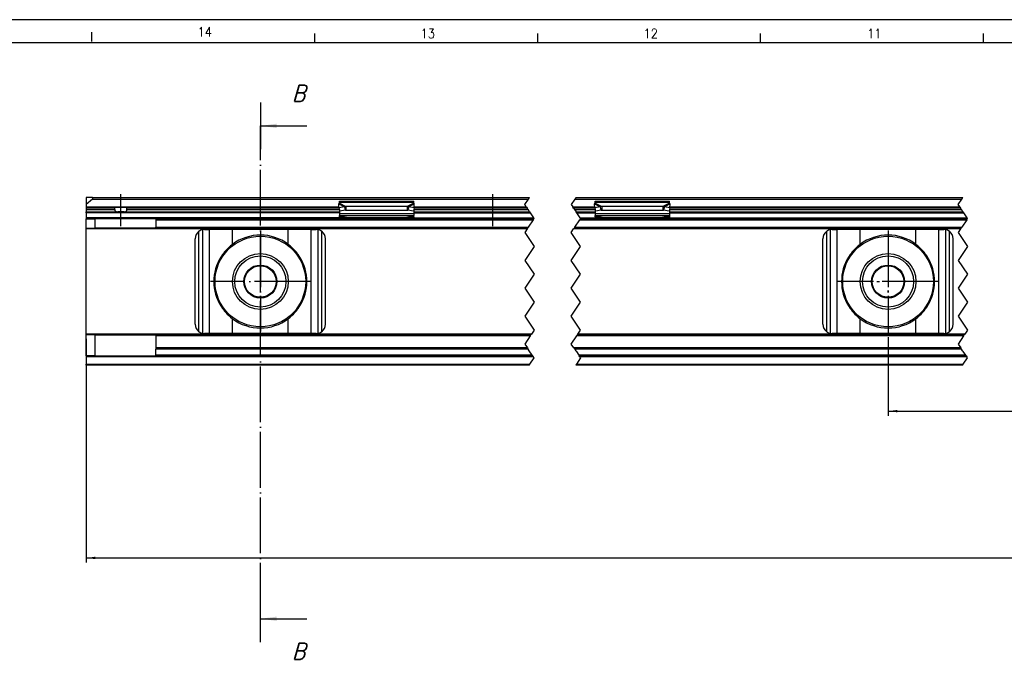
# Model space of a CAD drawing. Header units: millimetres. Extents: x -746 to 1106, y -92 to 517.
# Tile 9 of 55: x -597 to -385, y 365 to 502. Entities that reach past the tile are written whole.
import ezdxf

# ---------------------------------------------------------------- set-up
doc = ezdxf.new("R2010")
doc.units = ezdxf.units.MM
doc.linetypes.add('DOT_CENTER', pattern=[14, 12, -1, 0, -1])
doc.layers.add('1', color=7, linetype='Continuous')
doc.styles.add('CONVERTER_11', font='txt.shx', dxfattribs={"width": 0.9, "oblique": 15})
doc.styles.add('CONVERTER_12', font='txt.shx', dxfattribs={"width": 0.9})
doc.dimstyles.new('ME10_DIM_31', dxfattribs={"dimtxt": 2, "dimasz": 2, "dimexe": 1, "dimexo": 1, "dimgap": 1, "dimtad": 1, "dimdsep": 46, "dimtxsty": 'CONVERTER_12', "dimsah": 1, "dimcen": 0.09, "dimclrd": 2, "dimclre": 2, "dimclrt": 2, "dimadec": 0, "dimazin": 0, "dimtol": 1, "dimtp": 0.4, "dimtm": 0.4, "dimtfac": 0.75, "dimtdec": 0, "dimtix": 1, "dimtmove": 0, "dimatfit": 3, "dimfxl": 1, "dimtolj": 1, "dimtzin": 0, "dimarcsym": 0})
doc.dimstyles.new('ME10_DIM_32', dxfattribs={"dimtxt": 2, "dimasz": 2, "dimexe": 1, "dimexo": 1, "dimgap": 1, "dimtad": 1, "dimdsep": 46, "dimtxsty": 'CONVERTER_12', "dimsah": 1, "dimcen": 0.09, "dimclrd": 2, "dimclre": 2, "dimclrt": 2, "dimadec": 0, "dimazin": 0, "dimtol": 1, "dimtp": 0.25, "dimtm": 0.25, "dimtfac": 0.75, "dimtdec": 0, "dimtix": 1, "dimtmove": 0, "dimatfit": 3, "dimfxl": 1, "dimtolj": 1, "dimtzin": 0, "dimarcsym": 0})
doc.dimstyles.get("Standard").update_dxf_attribs({"dimtxt": 0.18, "dimasz": 0.18, "dimexe": 0.18, "dimexo": 0.0625, "dimgap": 0.09, "dimtad": 0, "dimtih": 1, "dimtoh": 1, "dimdec": 4, "dimzin": 0, "dimdsep": 46, "dimtxsty": 'Standard', "dimcen": 0.09, "dimadec": 0, "dimazin": 0, "dimtfac": 1, "dimtdec": 4, "dimtofl": 0, "dimtmove": 0, "dimatfit": 3, "dimfxl": 1, "dimtolj": 1, "dimtzin": 0, "dimarcsym": 0})

# ---------------------------------------------------------------- blocks, each defined once
blk = doc.blocks.new('SOPORTE_SV2-T__47', base_point=(-582.95, 427.45))
at = {"color": 7, "linetype": 'Continuous'}
for p, q in [((-582.95, 463.55), (-582.95, 462)), ((-581.65, 463.55), (-582.95, 463.55)), ((-581.52, 463.2), (-582.95, 462)), ((-582.95, 462), (-582.95, 461.5)), ((-581.65, 463.55), (-487.55, 463.55)), ((-528.54, 461.33), (-528.56, 462.13)), ((-528.45, 462.51), (-528.45, 462.72)), ((-528.45, 462.72), (-512.45, 462.72)), ((-528.45, 462.33), (-528.45, 462.51)), ((-512.45, 462.51), (-512.45, 462.72)), ((-512.45, 462.33), (-512.45, 462.51)), ((-512.36, 461.33), (-512.34, 462.13)), ((-477.55, 463.55), (-394.34, 463.55)), ((-473.54, 461.33), (-473.56, 462.13)), ((-473.45, 462.51), (-473.45, 462.72)), ((-473.45, 462.72), (-457.45, 462.72)), ((-473.45, 462.33), (-473.45, 462.51)), ((-457.45, 462.51), (-457.45, 462.72)), ((-457.45, 462.33), (-457.45, 462.51)), ((-457.36, 461.33), (-457.34, 462.13)), ((-582.95, 461.5), (-582.95, 461.45)), ((-582.95, 461.45), (-576.89, 461.45)), ((-582.95, 461.45), (-582.95, 461.25)), ((-582.95, 461.25), (-582.95, 460.95)), ((-582.95, 460.95), (-582.95, 460.45)), ((-582.95, 460.25), (-582.95, 460.45)), ((-582.95, 460.45), (-576.14, 460.45)), ((-582.95, 460.25), (-582.95, 459.15)), ((-576.89, 461.45), (-574.01, 461.45)), ((-576.76, 460.95), (-576.76, 461.25)), ((-574.76, 460.45), (-576.14, 460.45)), ((-574.76, 460.45), (-528.45, 460.45)), ((-574.14, 460.95), (-574.14, 461.25)), ((-574.01, 461.45), (-528.54, 461.45)), ((-527.37, 461.51), (-528.54, 461.33)), ((-528.54, 461.33), (-528.36, 460.6)), ((-528.45, 460.98), (-528.45, 460.11)), ((-528.45, 460.11), (-528.45, 459.62)), ((-528.45, 459.62), (-512.45, 459.62)), ((-528.45, 459.34), (-528.45, 459.62)), ((-527.18, 460.78), (-528.36, 460.6)), ((-527.37, 461.51), (-527.26, 461.07)), ((-527.26, 461.07), (-527.18, 460.78)), ((-527.04, 461.6), (-527.04, 461.09)), ((-513.86, 461.6), (-527.04, 461.6)), ((-527.04, 461.09), (-527.04, 460.75)), ((-513.86, 460.75), (-527.04, 460.75)), ((-513.86, 461.6), (-513.86, 461.09)), ((-513.86, 461.09), (-513.86, 460.75)), ((-513.64, 461.07), (-513.72, 460.78)), ((-512.54, 460.6), (-513.72, 460.78)), ((-513.53, 461.51), (-513.64, 461.07)), ((-512.36, 461.33), (-513.53, 461.51)), ((-512.36, 461.33), (-512.54, 460.6)), ((-512.45, 460.98), (-512.45, 460.11)), ((-512.45, 460.45), (-487.55, 460.45)), ((-512.45, 460.11), (-512.45, 459.62)), ((-512.45, 459.34), (-512.45, 459.62)), ((-512.36, 461.45), (-488.22, 461.45)), ((-478.22, 461.45), (-473.54, 461.45)), ((-477.55, 460.45), (-473.45, 460.45)), ((-472.37, 461.51), (-473.54, 461.33)), ((-473.54, 461.33), (-473.36, 460.6)), ((-473.45, 460.98), (-473.45, 460.11)), ((-473.45, 460.11), (-473.45, 459.62)), ((-473.45, 459.34), (-473.45, 459.62)), ((-473.45, 459.62), (-457.45, 459.62)), ((-472.18, 460.78), (-473.36, 460.6)), ((-472.37, 461.51), (-472.26, 461.07)), ((-472.26, 461.07), (-472.18, 460.78)), ((-458.86, 461.6), (-472.04, 461.6)), ((-472.04, 461.6), (-472.04, 461.09)), ((-472.04, 461.09), (-472.04, 460.75)), ((-458.86, 460.75), (-472.04, 460.75)), ((-458.86, 461.6), (-458.86, 461.09)), ((-458.86, 461.09), (-458.86, 460.75)), ((-458.64, 461.07), (-458.72, 460.78)), ((-457.54, 460.6), (-458.72, 460.78)), ((-458.53, 461.51), (-458.64, 461.07)), ((-457.36, 461.33), (-458.53, 461.51)), ((-457.36, 461.33), (-457.54, 460.6)), ((-457.45, 460.98), (-457.45, 460.11)), ((-457.45, 460.45), (-394.34, 460.45)), ((-457.45, 460.11), (-457.45, 459.62)), ((-457.45, 459.62), (-457.45, 459.34)), ((-457.36, 461.45), (-395.01, 461.45)), ((-582.95, 459.15), (-582.95, 458.95)), ((-582.95, 458.95), (-580.95, 458.95)), ((-582.95, 456.95), (-582.95, 458.95)), ((-567.95, 458.95), (-580.95, 458.95)), ((-580.95, 456.95), (-580.95, 458.95)), ((-567.95, 458.95), (-567.95, 458.75)), ((-525.69, 458.95), (-567.95, 458.95)), ((-567.95, 458.75), (-567.95, 457.15)), ((-528.45, 459.34), (-528.45, 459.16)), ((-523.45, 458.96), (-526.96, 459.23)), ((-526.96, 459.12), (-526.96, 459.23)), ((-526.96, 459.05), (-525.69, 458.95)), ((-515.21, 458.95), (-525.69, 458.95)), ((-513.94, 459.23), (-517.45, 458.96)), ((-515.21, 458.95), (-513.94, 459.05)), ((-515.21, 458.95), (-512.45, 458.95)), ((-513.94, 459.23), (-513.94, 459.12)), ((-512.45, 459.34), (-512.45, 459.16)), ((-512.45, 459.16), (-512.45, 458.95)), ((-512.45, 458.95), (-486.62, 458.95)), ((-476.62, 458.95), (-473.45, 458.95)), ((-473.45, 459.34), (-473.45, 459.16)), ((-473.45, 459.16), (-473.45, 458.95)), ((-470.69, 458.95), (-473.45, 458.95)), ((-471.96, 459.12), (-471.96, 459.23)), ((-468.45, 458.96), (-471.96, 459.23)), ((-471.96, 459.05), (-470.69, 458.95)), ((-466.6, 458.95), (-470.69, 458.95)), ((-466.6, 458.95), (-466.6, 458.95)), ((-460.21, 458.95), (-466.6, 458.95)), ((-458.94, 459.23), (-462.45, 458.96)), ((-460.21, 458.95), (-458.94, 459.05)), ((-393.41, 458.95), (-460.21, 458.95)), ((-458.94, 459.23), (-458.94, 459.12)), ((-457.45, 459.34), (-457.45, 459.16)), ((-582.95, 456.95), (-580.95, 456.95)), ((-582.95, 456.75), (-582.95, 456.95)), ((-582.95, 434.15), (-582.95, 456.75)), ((-567.95, 456.95), (-580.95, 456.95)), ((-567.95, 456.95), (-567.95, 457.15)), ((-567.95, 456.95), (-487.95, 456.95)), ((-557.45, 456.65), (-556.38, 456.65)), ((-551.46, 456.65), (-556.38, 456.65)), ((-539.44, 456.65), (-551.46, 456.65)), ((-534.52, 456.65), (-539.44, 456.65)), ((-534.52, 456.65), (-533.45, 456.65)), ((-477.95, 456.95), (-394.74, 456.95)), ((-422.45, 456.65), (-421.38, 456.65)), ((-416.46, 456.65), (-421.38, 456.65)), ((-404.44, 456.65), (-416.46, 456.65)), ((-399.52, 456.65), (-404.44, 456.65)), ((-399.52, 456.65), (-398.45, 456.65)), ((-559.45, 436.25), (-559.45, 454.65)), ((-531.45, 436.25), (-531.45, 454.65)), ((-424.45, 436.25), (-424.45, 454.65)), ((-396.45, 436.25), (-396.45, 454.65)), ((-582.95, 433.95), (-582.95, 434.15)), ((-556.38, 434.25), (-557.45, 434.25)), ((-551.46, 434.25), (-556.38, 434.25)), ((-539.44, 434.25), (-551.46, 434.25)), ((-534.52, 434.25), (-539.44, 434.25)), ((-533.45, 434.25), (-534.52, 434.25)), ((-421.38, 434.25), (-422.45, 434.25)), ((-416.46, 434.25), (-421.38, 434.25)), ((-404.44, 434.25), (-416.46, 434.25)), ((-399.52, 434.25), (-404.44, 434.25)), ((-398.45, 434.25), (-399.52, 434.25)), ((-582.95, 429.45), (-582.95, 433.95)), ((-580.95, 433.95), (-582.95, 433.95)), ((-580.95, 429.45), (-580.95, 433.95)), ((-580.95, 433.95), (-567.95, 433.95)), ((-487.28, 433.95), (-567.95, 433.95)), ((-567.95, 433.95), (-567.95, 433.75)), ((-567.95, 433.75), (-567.95, 431.17)), ((-394.08, 433.95), (-477.28, 433.95)), ((-567.95, 431.17), (-567.95, 430.89)), ((-488.03, 431.17), (-567.95, 431.17)), ((-567.95, 429.57), (-567.95, 430.89)), ((-394.82, 431.17), (-478.03, 431.17)), ((-582.95, 429.45), (-582.95, 429.25)), ((-580.95, 429.45), (-582.95, 429.45)), ((-582.95, 429.25), (-582.95, 427.65)), ((-580.95, 429.45), (-567.95, 429.45)), ((-567.95, 429.45), (-567.95, 429.57)), ((-486.88, 429.45), (-567.95, 429.45)), ((-393.68, 429.45), (-476.88, 429.45)), ((-582.95, 427.45), (-582.95, 427.65)), ((-487.62, 427.45), (-582.95, 427.45)), ((-394.41, 427.45), (-477.62, 427.45))]:
    blk.add_line(p, q, dxfattribs=at)
at = {"color": 3, "linetype": 'Continuous'}
for p, q in [((-581.52, 463.2), (-487.79, 463.2)), ((-528.56, 462.13), (-527.37, 461.51)), ((-528.45, 462.51), (-512.45, 462.51)), ((-528.45, 462.33), (-527.04, 461.6)), ((-512.45, 462.33), (-513.86, 461.6)), ((-512.34, 462.13), (-513.53, 461.51)), ((-477.79, 463.2), (-394.58, 463.2)), ((-473.56, 462.13), (-472.37, 461.51)), ((-473.45, 462.51), (-457.45, 462.51)), ((-473.45, 462.33), (-472.04, 461.6)), ((-457.45, 462.33), (-458.86, 461.6)), ((-457.34, 462.13), (-458.53, 461.51)), ((-582.95, 461.5), (-528.54, 461.5)), ((-576.76, 461.25), (-582.95, 461.25)), ((-582.95, 460.95), (-576.76, 460.95)), ((-528.45, 460.25), (-582.95, 460.25)), ((-528.52, 461.25), (-574.14, 461.25)), ((-574.14, 460.95), (-528.45, 460.95)), ((-528.45, 460.11), (-512.45, 460.11)), ((-512.45, 460.95), (-487.88, 460.95)), ((-512.45, 460.25), (-487.42, 460.25)), ((-488.08, 461.25), (-512.38, 461.25)), ((-512.36, 461.5), (-488.25, 461.5)), ((-478.25, 461.5), (-473.54, 461.5)), ((-473.52, 461.25), (-478.08, 461.25)), ((-477.88, 460.95), (-473.45, 460.95)), ((-477.42, 460.25), (-473.45, 460.25)), ((-473.45, 460.11), (-457.45, 460.11)), ((-457.45, 460.95), (-394.68, 460.95)), ((-457.45, 460.25), (-394.21, 460.25)), ((-394.88, 461.25), (-457.38, 461.25)), ((-457.36, 461.5), (-395.04, 461.5)), ((-528.36, 459.15), (-582.95, 459.15)), ((-567.95, 458.75), (-486.75, 458.75)), ((-526.96, 459.23), (-513.94, 459.23)), ((-526.96, 459.05), (-526.96, 459.12)), ((-513.94, 459.12), (-513.94, 459.05)), ((-512.45, 459.15), (-486.68, 459.15)), ((-476.75, 458.75), (-393.54, 458.75)), ((-476.68, 459.15), (-473.45, 459.15)), ((-471.96, 459.23), (-458.94, 459.23)), ((-471.96, 459.05), (-471.96, 459.12)), ((-458.94, 459.12), (-458.94, 459.05)), ((-457.54, 459.15), (-393.48, 459.15)), ((-488.08, 456.75), (-582.95, 456.75)), ((-567.95, 457.15), (-487.82, 457.15)), ((-558.65, 434.65), (-558.65, 456.25)), ((-557.85, 434.29), (-557.85, 456.61)), ((-556.38, 434.25), (-556.38, 456.65)), ((-551.46, 453.44), (-551.46, 456.65)), ((-539.44, 453.44), (-539.44, 456.65)), ((-534.52, 434.25), (-534.52, 456.65)), ((-533.05, 434.29), (-533.05, 456.61)), ((-532.25, 434.65), (-532.25, 456.25)), ((-394.88, 456.75), (-478.08, 456.75)), ((-477.82, 457.15), (-394.61, 457.15)), ((-423.65, 434.65), (-423.65, 456.25)), ((-422.85, 434.29), (-422.85, 456.61)), ((-421.38, 434.25), (-421.38, 456.65)), ((-416.46, 453.44), (-416.46, 456.65)), ((-404.44, 453.44), (-404.44, 456.65)), ((-399.52, 434.25), (-399.52, 456.65)), ((-398.05, 434.29), (-398.05, 456.61)), ((-397.25, 434.65), (-397.25, 456.25)), ((-551.46, 434.25), (-551.46, 437.46)), ((-539.44, 434.25), (-539.44, 437.46)), ((-416.46, 434.25), (-416.46, 437.46)), ((-404.44, 434.25), (-404.44, 437.46)), ((-487.15, 434.15), (-582.95, 434.15)), ((-393.94, 434.15), (-477.15, 434.15)), ((-487.42, 433.75), (-567.95, 433.75)), ((-394.21, 433.75), (-477.42, 433.75)), ((-487.84, 430.89), (-567.95, 430.89)), ((-394.63, 430.89), (-477.84, 430.89)), ((-486.75, 429.25), (-582.95, 429.25)), ((-486.96, 429.57), (-567.95, 429.57)), ((-393.75, 429.57), (-476.96, 429.57)), ((-393.54, 429.25), (-476.75, 429.25)), ((-582.95, 427.65), (-487.48, 427.65)), ((-477.48, 427.65), (-394.28, 427.65))]:
    blk.add_line(p, q, dxfattribs=at)
at = {"color": 2, "linetype": 'DOT_CENTER'}
for p, q in [((-488.58, 462), (-487.79, 463.2)), ((-488.25, 461.5), (-488.58, 462)), ((-487.79, 463.2), (-487.55, 463.55)), ((-477.79, 463.2), (-478.58, 462)), ((-478.58, 462), (-478.25, 461.5)), ((-477.55, 463.55), (-477.79, 463.2)), ((-395.38, 462), (-394.58, 463.2)), ((-395.04, 461.5), (-395.38, 462)), ((-394.58, 463.2), (-394.34, 463.55)), ((-488.22, 461.45), (-488.25, 461.5)), ((-488.22, 461.45), (-488.08, 461.25)), ((-487.88, 460.95), (-488.08, 461.25)), ((-487.55, 460.45), (-487.88, 460.95)), ((-487.55, 460.45), (-487.42, 460.25)), ((-487.42, 460.25), (-486.68, 459.15)), ((-478.25, 461.5), (-478.22, 461.45)), ((-478.08, 461.25), (-478.22, 461.45)), ((-478.08, 461.25), (-477.88, 460.95)), ((-477.88, 460.95), (-477.55, 460.45)), ((-477.42, 460.25), (-477.55, 460.45)), ((-476.68, 459.15), (-477.42, 460.25)), ((-395.01, 461.45), (-395.04, 461.5)), ((-395.01, 461.45), (-394.88, 461.25)), ((-394.68, 460.95), (-394.88, 461.25)), ((-394.34, 460.45), (-394.68, 460.95)), ((-394.34, 460.45), (-394.21, 460.25)), ((-394.21, 460.25), (-393.48, 459.15)), ((-486.75, 458.75), (-487.82, 457.15)), ((-486.75, 458.75), (-486.62, 458.95)), ((-486.68, 459.15), (-486.58, 459)), ((-486.58, 459), (-486.62, 458.95)), ((-477.82, 457.15), (-476.75, 458.75)), ((-476.62, 458.95), (-476.75, 458.75)), ((-476.58, 459), (-476.68, 459.15)), ((-476.62, 458.95), (-476.58, 459)), ((-393.54, 458.75), (-394.61, 457.15)), ((-393.54, 458.75), (-393.41, 458.95)), ((-393.48, 459.15), (-393.38, 459)), ((-393.38, 459), (-393.41, 458.95)), ((-488.08, 456.75), (-488.58, 456)), ((-488.58, 456), (-486.58, 453)), ((-487.95, 456.95), (-488.08, 456.75)), ((-487.95, 456.95), (-487.82, 457.15)), ((-478.58, 456), (-478.08, 456.75)), ((-476.58, 453), (-478.58, 456)), ((-478.08, 456.75), (-477.95, 456.95)), ((-477.82, 457.15), (-477.95, 456.95)), ((-394.88, 456.75), (-395.38, 456)), ((-395.38, 456), (-393.38, 453)), ((-394.74, 456.95), (-394.88, 456.75)), ((-394.74, 456.95), (-394.61, 457.15)), ((-486.58, 453), (-488.58, 450)), ((-478.58, 450), (-476.58, 453)), ((-393.38, 453), (-395.38, 450)), ((-488.58, 450), (-486.58, 447)), ((-476.58, 447), (-478.58, 450)), ((-395.38, 450), (-393.38, 447)), ((-486.58, 447), (-488.58, 444)), ((-478.58, 444), (-476.58, 447)), ((-393.38, 447), (-395.38, 444)), ((-488.58, 444), (-486.58, 441)), ((-476.58, 441), (-478.58, 444)), ((-395.38, 444), (-393.38, 441)), ((-486.58, 441), (-488.58, 438)), ((-478.58, 438), (-476.58, 441)), ((-393.38, 441), (-395.38, 438)), ((-488.58, 438), (-486.58, 435)), ((-476.58, 435), (-478.58, 438)), ((-395.38, 438), (-393.38, 435)), ((-487.15, 434.15), (-487.28, 433.95)), ((-486.58, 435), (-487.15, 434.15)), ((-477.28, 433.95), (-477.15, 434.15)), ((-477.15, 434.15), (-476.58, 435)), ((-393.94, 434.15), (-394.08, 433.95)), ((-393.38, 435), (-393.94, 434.15)), ((-487.42, 433.75), (-488.58, 432)), ((-487.42, 433.75), (-487.28, 433.95)), ((-478.58, 432), (-477.42, 433.75)), ((-477.28, 433.95), (-477.42, 433.75)), ((-394.21, 433.75), (-395.38, 432)), ((-394.21, 433.75), (-394.08, 433.95)), ((-488.58, 432), (-488.03, 431.17)), ((-488.03, 431.17), (-487.84, 430.89)), ((-487.63, 430.56), (-487.84, 430.89)), ((-486.96, 429.57), (-487.63, 430.56)), ((-478.03, 431.17), (-478.58, 432)), ((-478.03, 431.17), (-477.84, 430.89)), ((-477.84, 430.89), (-477.63, 430.56)), ((-477.49, 430.36), (-477.63, 430.56)), ((-477.49, 430.36), (-476.96, 429.57)), ((-395.38, 432), (-394.82, 431.17)), ((-394.63, 430.89), (-394.82, 431.17)), ((-394.42, 430.56), (-394.63, 430.89)), ((-394.42, 430.56), (-394.28, 430.36)), ((-393.75, 429.57), (-394.28, 430.36)), ((-487.48, 427.65), (-486.58, 429)), ((-486.88, 429.45), (-486.96, 429.57)), ((-486.88, 429.45), (-486.75, 429.25)), ((-486.58, 429), (-486.75, 429.25)), ((-476.58, 429), (-477.48, 427.65)), ((-476.96, 429.57), (-476.88, 429.45)), ((-476.75, 429.25), (-476.88, 429.45)), ((-476.75, 429.25), (-476.58, 429)), ((-394.28, 427.65), (-393.38, 429)), ((-393.68, 429.45), (-393.75, 429.57)), ((-393.68, 429.45), (-393.54, 429.25)), ((-393.38, 429), (-393.54, 429.25)), ((-487.62, 427.45), (-487.48, 427.65)), ((-477.48, 427.65), (-477.62, 427.45)), ((-394.41, 427.45), (-394.28, 427.65))]:
    blk.add_line(p, q, dxfattribs=at)
at = {"color": 7, "linetype": 'Continuous'}
for centre, radius in [((-545.45, 445.45), 9.75), ((-410.45, 445.45), 9.75), ((-545.45, 445.45), 6), ((-410.45, 445.45), 6), ((-545.45, 445.45), 5.5), ((-545.45, 445.45), 3.55), ((-410.45, 445.45), 5.5), ((-410.45, 445.45), 3.55), ((-545.45, 445.45), 3.4), ((-410.45, 445.45), 3.4)]:
    blk.add_circle(centre, radius, dxfattribs=at)
for centre, radius, start, end in [((-581.65, 463.35), 0.2, 310, 90), ((-557.45, 454.65), 2, 126.8699, 180), ((-557.45, 454.65), 2, 101.598, 126.8699), ((-557.45, 454.65), 2, 90, 101.598), ((-545.45, 445.45), 10, 53.076, 126.924), ((-533.45, 454.65), 2, 78.402, 90), ((-533.45, 454.65), 2, 53.1301, 78.402), ((-533.45, 454.65), 2, 0, 53.1301), ((-422.45, 454.65), 2, 126.8699, 180), ((-422.45, 454.65), 2, 101.598, 126.8699), ((-422.45, 454.65), 2, 90, 101.598), ((-410.45, 445.45), 10, 53.076, 126.924), ((-398.45, 454.65), 2, 78.402, 90), ((-398.45, 454.65), 2, 53.1301, 78.402), ((-398.45, 454.65), 2, 0, 53.1301), ((-545.45, 445.45), 10, 126.924, 138.5708), ((-545.45, 445.45), 10, 41.4292, 53.076), ((-410.45, 445.45), 10, 126.924, 138.5708), ((-410.45, 445.45), 10, 41.4292, 53.076), ((-545.45, 445.45), 10, 148.2362, 211.7638), ((-545.45, 445.45), 10, 328.2363, 31.7637), ((-410.45, 445.45), 10, 148.2362, 211.7638), ((-410.45, 445.45), 10, 328.2363, 31.7637), ((-545.45, 445.45), 10, 221.4292, 233.076), ((-545.45, 445.45), 10, 306.924, 318.5708), ((-410.45, 445.45), 10, 221.4292, 233.076), ((-410.45, 445.45), 10, 306.924, 318.5708), ((-557.45, 436.25), 2, 180, 233.1301), ((-545.45, 445.45), 10, 233.076, 306.924), ((-533.45, 436.25), 2, 306.8699, 0), ((-422.45, 436.25), 2, 180, 233.1301), ((-410.45, 445.45), 10, 233.076, 306.924), ((-398.45, 436.25), 2, 306.8699, 0), ((-557.45, 436.25), 2, 233.1301, 258.402), ((-557.45, 436.25), 2, 258.402, 270), ((-533.45, 436.25), 2, 270, 281.598), ((-533.45, 436.25), 2, 281.598, 306.8699), ((-422.45, 436.25), 2, 233.1301, 258.402), ((-422.45, 436.25), 2, 258.402, 270), ((-398.45, 436.25), 2, 270, 281.598), ((-398.45, 436.25), 2, 281.598, 306.8699)]:
    blk.add_arc(centre, radius, start, end, dxfattribs=at)
for points, knots in [([(-528.56, 462.13), (-528.55, 462.15), (-528.53, 462.19), (-528.51, 462.24), (-528.48, 462.29), (-528.46, 462.32), (-528.45, 462.33)], [0, 0, 0, 0, 0.0669463, 0.1234866, 0.1753749, 0.2333288, 0.2333288, 0.2333288, 0.2333288]), ([(-512.34, 462.13), (-512.35, 462.15), (-512.37, 462.18), (-512.39, 462.24), (-512.42, 462.29), (-512.44, 462.32), (-512.45, 462.33)], [0, 0, 0, 0, 0.0630544, 0.1234867, 0.1799191, 0.2333291, 0.2333291, 0.2333291, 0.2333291]), ([(-473.56, 462.13), (-473.55, 462.15), (-473.53, 462.19), (-473.51, 462.24), (-473.48, 462.29), (-473.46, 462.32), (-473.45, 462.33)], [0, 0, 0, 0, 0.0669463, 0.1234866, 0.179919, 0.233329, 0.233329, 0.233329, 0.233329]), ([(-457.34, 462.13), (-457.35, 462.15), (-457.37, 462.19), (-457.4, 462.24), (-457.42, 462.29), (-457.44, 462.32), (-457.45, 462.33)], [0, 0, 0, 0, 0.0669463, 0.1234866, 0.1837172, 0.233329, 0.233329, 0.233329, 0.233329]), ([(-576.76, 461.25), (-576.76, 461.25), (-576.76, 461.25), (-576.76, 461.27), (-576.76, 461.29), (-576.77, 461.31), (-576.78, 461.34), (-576.79, 461.37), (-576.8, 461.39), (-576.82, 461.41), (-576.83, 461.42), (-576.84, 461.43), (-576.85, 461.44), (-576.87, 461.45), (-576.89, 461.45), (-576.89, 461.45)], [0, 0, 0, 0, 0.0032229, 0.0063371, 0.0372094, 0.0632558, 0.0837864, 0.121246, 0.1560323, 0.1717467, 0.186759, 0.2020732, 0.213884, 0.2374901, 0.259325, 0.259325, 0.259325, 0.259325]), ([(-576.76, 460.95), (-576.76, 460.94), (-576.76, 460.92), (-576.76, 460.88), (-576.75, 460.84), (-576.75, 460.8), (-576.73, 460.75), (-576.71, 460.69), (-576.68, 460.64), (-576.64, 460.6), (-576.61, 460.57), (-576.55, 460.53), (-576.47, 460.49), (-576.37, 460.46), (-576.25, 460.45), (-576.18, 460.45), (-576.14, 460.45)], [0, 0, 0, 0, 0.0323565, 0.0700839, 0.107462, 0.1388805, 0.2023947, 0.2686217, 0.3257349, 0.3745923, 0.4257458, 0.4743733, 0.5784304, 0.6876478, 0.7990087, 0.9187136, 0.9187136, 0.9187136, 0.9187136]), ([(-574.76, 460.45), (-574.72, 460.45), (-574.65, 460.45), (-574.53, 460.46), (-574.43, 460.49), (-574.35, 460.53), (-574.29, 460.57), (-574.26, 460.6), (-574.22, 460.64), (-574.19, 460.69), (-574.17, 460.75), (-574.15, 460.8), (-574.15, 460.85), (-574.14, 460.88), (-574.14, 460.91), (-574.14, 460.94), (-574.14, 460.95)], [0, 0, 0, 0, 0.1197049, 0.2310658, 0.3402832, 0.4443403, 0.4929678, 0.5441213, 0.5929786, 0.6500919, 0.7186551, 0.7798314, 0.8142845, 0.8486282, 0.8806614, 0.9187121, 0.9187121, 0.9187121, 0.9187121]), ([(-574.01, 461.45), (-574.01, 461.45), (-574.02, 461.45), (-574.03, 461.45), (-574.04, 461.44), (-574.05, 461.44), (-574.06, 461.43), (-574.07, 461.42), (-574.08, 461.41), (-574.09, 461.4), (-574.1, 461.38), (-574.11, 461.37), (-574.12, 461.35), (-574.12, 461.33), (-574.13, 461.31), (-574.13, 461.29), (-574.14, 461.28), (-574.14, 461.26), (-574.14, 461.25), (-574.14, 461.25), (-574.14, 461.25)], [0, 0, 0, 0, 0.0113724, 0.0215681, 0.034295, 0.0455523, 0.0601178, 0.0726769, 0.0876893, 0.1034036, 0.1202544, 0.1377942, 0.1584814, 0.1757048, 0.1962256, 0.2136882, 0.2349027, 0.2531701, 0.2563735, 0.2595072, 0.2595072, 0.2595072, 0.2595072]), ([(-527.04, 461.6), (-527.06, 461.6), (-527.12, 461.59), (-527.2, 461.56), (-527.29, 461.54), (-527.34, 461.52), (-527.37, 461.51)], [0, 0, 0, 0, 0.0849289, 0.1704941, 0.2598165, 0.3435203, 0.3435203, 0.3435203, 0.3435203]), ([(-527.04, 460.75), (-527.05, 460.75), (-527.07, 460.75), (-527.11, 460.76), (-527.15, 460.77), (-527.17, 460.78), (-527.18, 460.78)], [0, 0, 0, 0, 0.0383658, 0.0760959, 0.1140041, 0.1512902, 0.1512902, 0.1512902, 0.1512902]), ([(-513.53, 461.51), (-513.56, 461.52), (-513.61, 461.54), (-513.7, 461.56), (-513.78, 461.59), (-513.84, 461.6), (-513.86, 461.6)], [0, 0, 0, 0, 0.0868093, 0.1730263, 0.2625573, 0.3435203, 0.3435203, 0.3435203, 0.3435203]), ([(-513.72, 460.78), (-513.73, 460.78), (-513.75, 460.77), (-513.79, 460.76), (-513.83, 460.75), (-513.85, 460.75), (-513.86, 460.75)], [0, 0, 0, 0, 0.0372861, 0.0751943, 0.1129244, 0.1512902, 0.1512902, 0.1512902, 0.1512902]), ([(-472.04, 461.6), (-472.06, 461.6), (-472.12, 461.59), (-472.2, 461.56), (-472.28, 461.54), (-472.34, 461.52), (-472.37, 461.51)], [0, 0, 0, 0, 0.0849289, 0.1704941, 0.2526182, 0.3435203, 0.3435203, 0.3435203, 0.3435203]), ([(-472.04, 460.75), (-472.05, 460.75), (-472.07, 460.75), (-472.11, 460.76), (-472.15, 460.77), (-472.17, 460.78), (-472.18, 460.78)], [0, 0, 0, 0, 0.0383658, 0.0760959, 0.1140041, 0.1512902, 0.1512902, 0.1512902, 0.1512902]), ([(-458.53, 461.51), (-458.56, 461.52), (-458.61, 461.54), (-458.7, 461.56), (-458.78, 461.59), (-458.84, 461.6), (-458.86, 461.6)], [0, 0, 0, 0, 0.0868093, 0.1730263, 0.2625573, 0.3435203, 0.3435203, 0.3435203, 0.3435203]), ([(-458.72, 460.78), (-458.73, 460.78), (-458.75, 460.77), (-458.79, 460.76), (-458.83, 460.75), (-458.85, 460.75), (-458.86, 460.75)], [0, 0, 0, 0, 0.0372861, 0.0751943, 0.1129244, 0.1512902, 0.1512902, 0.1512902, 0.1512902]), ([(-526.96, 459.23), (-527.08, 459.24), (-527.33, 459.26), (-527.7, 459.29), (-528.08, 459.32), (-528.33, 459.33), (-528.45, 459.34)], [0, 0, 0, 0, 0.373696, 0.747543, 1.121146, 1.494893, 1.494893, 1.494893, 1.494893]), ([(-528.45, 459.16), (-528.33, 459.15), (-528.08, 459.13), (-527.7, 459.1), (-527.33, 459.08), (-527.08, 459.06), (-526.96, 459.05)], [0, 0, 0, 0, 0.373698, 0.747255, 1.121047, 1.494694, 1.494694, 1.494694, 1.494694]), ([(-512.45, 459.34), (-512.57, 459.33), (-512.82, 459.32), (-513.2, 459.29), (-513.57, 459.26), (-513.82, 459.24), (-513.94, 459.23)], [0, 0, 0, 0, 0.373743, 0.74735, 1.121191, 1.494893, 1.494893, 1.494893, 1.494893]), ([(-513.94, 459.05), (-513.82, 459.06), (-513.57, 459.08), (-513.2, 459.1), (-512.82, 459.13), (-512.57, 459.15), (-512.45, 459.16)], [0, 0, 0, 0, 0.373648, 0.747439, 1.120992, 1.494694, 1.494694, 1.494694, 1.494694]), ([(-471.96, 459.23), (-472.08, 459.24), (-472.33, 459.26), (-472.7, 459.29), (-473.08, 459.32), (-473.33, 459.33), (-473.45, 459.34)], [0, 0, 0, 0, 0.373701, 0.747543, 1.12115, 1.494893, 1.494893, 1.494893, 1.494893]), ([(-473.45, 459.16), (-473.33, 459.15), (-473.08, 459.13), (-472.7, 459.1), (-472.33, 459.08), (-472.08, 459.06), (-471.96, 459.05)], [0, 0, 0, 0, 0.373702, 0.747255, 1.121052, 1.494694, 1.494694, 1.494694, 1.494694]), ([(-457.45, 459.34), (-457.57, 459.33), (-457.82, 459.32), (-458.2, 459.29), (-458.57, 459.26), (-458.82, 459.24), (-458.94, 459.23)], [0, 0, 0, 0, 0.373747, 0.74735, 1.121197, 1.494893, 1.494893, 1.494893, 1.494893]), ([(-458.94, 459.05), (-458.82, 459.06), (-458.57, 459.08), (-458.2, 459.1), (-457.82, 459.13), (-457.57, 459.15), (-457.45, 459.16)], [0, 0, 0, 0, 0.373648, 0.747439, 1.120992, 1.494694, 1.494694, 1.494694, 1.494694]), ([(-552.95, 452.07), (-553.03, 451.96), (-553.21, 451.74), (-553.46, 451.4), (-553.71, 451.06), (-553.87, 450.83), (-553.95, 450.71)], [0, 0, 0, 0, 0.418104, 0.842646, 1.25962, 1.685167, 1.685167, 1.685167, 1.685167]), ([(-536.95, 450.71), (-537.03, 450.83), (-537.19, 451.06), (-537.44, 451.4), (-537.69, 451.74), (-537.87, 451.96), (-537.95, 452.07)], [0, 0, 0, 0, 0.425548, 0.842522, 1.267064, 1.685169, 1.685169, 1.685169, 1.685169]), ([(-417.95, 452.07), (-418.03, 451.96), (-418.21, 451.74), (-418.46, 451.4), (-418.71, 451.06), (-418.87, 450.83), (-418.95, 450.71)], [0, 0, 0, 0, 0.418104, 0.842646, 1.25962, 1.685167, 1.685167, 1.685167, 1.685167]), ([(-401.95, 450.71), (-402.03, 450.83), (-402.19, 451.06), (-402.44, 451.4), (-402.69, 451.74), (-402.87, 451.96), (-402.95, 452.07)], [0, 0, 0, 0, 0.425548, 0.842522, 1.267064, 1.685169, 1.685169, 1.685169, 1.685169]), ([(-553.95, 440.19), (-553.87, 440.07), (-553.71, 439.84), (-553.46, 439.5), (-553.21, 439.16), (-553.03, 438.94), (-552.95, 438.83)], [0, 0, 0, 0, 0.425548, 0.842521, 1.267063, 1.685167, 1.685167, 1.685167, 1.685167]), ([(-537.95, 438.83), (-537.87, 438.94), (-537.69, 439.16), (-537.44, 439.5), (-537.19, 439.84), (-537.03, 440.07), (-536.95, 440.19)], [0, 0, 0, 0, 0.418104, 0.842647, 1.259621, 1.685169, 1.685169, 1.685169, 1.685169]), ([(-418.95, 440.19), (-418.87, 440.07), (-418.71, 439.84), (-418.46, 439.5), (-418.21, 439.16), (-418.03, 438.94), (-417.95, 438.83)], [0, 0, 0, 0, 0.425548, 0.842521, 1.267063, 1.685167, 1.685167, 1.685167, 1.685167]), ([(-402.95, 438.83), (-402.87, 438.94), (-402.69, 439.16), (-402.44, 439.5), (-402.19, 439.84), (-402.03, 440.07), (-401.95, 440.19)], [0, 0, 0, 0, 0.418104, 0.842647, 1.259621, 1.685169, 1.685169, 1.685169, 1.685169])]:
    blk.add_open_spline(points, degree=3, knots=knots, dxfattribs=at)
at = {"layer": '1', "color": 2, "linetype": 'DOT_CENTER'}
for p, q in [((-545.45, 456.2), (-545.45, 434.7)), ((-410.45, 456.45), (-410.45, 434.45)), ((-410.45, 456.2), (-410.45, 434.7)), ((-534.7, 445.45), (-556.2, 445.45)), ((-399.45, 445.45), (-421.45, 445.45)), ((-399.7, 445.45), (-421.2, 445.45))]:
    blk.add_line(p, q, dxfattribs=at)
blk = doc.blocks.new('*D95')
at = {"layer": '1', "color": 2, "linetype": 'Continuous'}
for p, q in [((-582.95, 433.15), (-582.95, 384.98)), ((-77.95, 433.15), (-77.95, 384.98)), ((-582.95, 385.98), (-77.95, 385.98))]:
    blk.add_line(p, q, dxfattribs=at)
at = {"layer": '1', "color": 2}
for points in [[(-580.95, 386.24), (-580.95, 385.72), (-582.95, 385.98)], [(-79.95, 385.72), (-79.95, 386.24), (-77.95, 385.98)]]:
    blk.add_solid(points, dxfattribs=at)
at = {"layer": '1', "color": 2, "insert": (-341.56, 387.18), "char_height": 2, "attachment_point": 7, "rotation": 0.0001, "line_spacing_factor": 0.60024, "style": 'CONVERTER_12'}
blk.add_mtext('\\C2;\\C2;\\C2;825\\C2;\\H1.5;{\\Fgdt;`}0,4\\C2;[CM+105]', dxfattribs=at)
blk = doc.blocks.new('*D96')
at = {"layer": '1', "color": 2, "linetype": 'Continuous'}
for p, q in [((-318.45, 436.95), (-318.45, 416.56)), ((-410.45, 433.45), (-410.45, 416.56)), ((-410.45, 417.56), (-318.45, 417.56))]:
    blk.add_line(p, q, dxfattribs=at)
at = {"layer": '1', "color": 2}
for points in [[(-408.45, 417.82), (-408.45, 417.3), (-410.45, 417.56)], [(-320.45, 417.3), (-320.45, 417.82), (-318.45, 417.56)]]:
    blk.add_solid(points, dxfattribs=at)
at = {"layer": '1', "color": 2, "insert": (-372.53, 418.56), "char_height": 2, "attachment_point": 7, "rotation": 0.0001, "line_spacing_factor": 0.60024, "style": 'CONVERTER_12'}
blk.add_mtext('\\C2;200\\C2;\\H1.5;{\\Fgdt;`}0,25', dxfattribs=at)
blk = doc.blocks.new('_A1', base_point=(89.41, -87.22))
at = {"layer": '1', "color": 2, "linetype": 'Continuous'}
for p, q in [((94.41, 501.78), (-745.59, 501.78)), ((-581.76, 499.07), (-581.76, 497.07)), ((-533.82, 498.78), (-533.82, 496.78)), ((-485.88, 498.78), (-485.88, 496.78)), ((-437.94, 498.78), (-437.94, 496.78)), ((-390, 498.78), (-390, 496.78))]:
    blk.add_line(p, q, dxfattribs=at)
at = {"layer": '1', "color": 7, "linetype": 'Continuous'}
blk.add_line((89.41, 496.78), (-725.59, 496.78), dxfattribs=at)
at = {"layer": '1', "color": 2, "char_height": 2, "attachment_point": 4, "line_spacing_factor": 1.20048, "style": 'CONVERTER_12'}
for s, insert in [('14', (-558.93, 499.14)), ('13', (-511, 498.81)), ('12', (-463.05, 498.81)), ('11', (-414.95, 498.81))]:
    blk.add_mtext(s, dxfattribs=dict(at, insert=insert))
blk = doc.blocks.new('E-E__46', base_point=(-545.7, 387.11))
at = {"layer": '1', "color": 2, "linetype": 'DOT_CENTER'}
blk.add_line((-545.45, 372.89), (-545.45, 478.94), dxfattribs=at)
at = {"layer": '1', "color": 7}
for points in [[(-541.95, 479.4), (-541.95, 478.48), (-545.45, 478.94)], [(-541.95, 373.35), (-541.95, 372.43), (-545.45, 372.89)]]:
    blk.add_solid(points, dxfattribs=at)
at = {"layer": '1', "color": 7, "char_height": 3.5, "attachment_point": 5, "line_spacing_factor": 1.20048, "style": 'CONVERTER_11'}
for insert in [(-537.2, 485.94), (-537.2, 365.89)]:
    blk.add_mtext('B', dxfattribs=dict(at, insert=insert))
at = {"layer": '1', "color": 7, "linetype": 'Continuous', "has_arrowhead": 0}
for points in [[(-545.45, 483.94), (-545.45, 478.94)], [(-545.45, 478.94), (-545.45, 473.94)], [(-545.45, 478.94), (-535.45, 478.94)], [(-545.45, 372.89), (-545.45, 377.89)], [(-545.45, 367.89), (-545.45, 372.89)], [(-545.45, 372.89), (-535.45, 372.89)]]:
    blk.add_leader(points, dimstyle='Standard', dxfattribs=at)
blk = doc.blocks.new('Front4', base_point=(-495.45, 445.5))
at = {"layer": '1', "color": 2, "linetype": 'DOT_CENTER'}
for p, q in [((-575.45, 457.328), (-575.45, 464.258)), ((-495.45, 457.328), (-495.45, 464.258))]:
    blk.add_line(p, q, dxfattribs=at)
blk.add_blockref('SOPORTE_SV2-T__47', (-582.95, 427.45))
at = {"layer": '1'}
blk.add_blockref('E-E__46', (-545.7, 387.11), dxfattribs=at)
dim = blk.add_linear_dim(base=(-410.45, 417.558), p1=(-318.45, 437.95), p2=(-410.45, 434.45), dimstyle='ME10_DIM_32', dxfattribs=at)
dim.commit()
dim.dimension.update_dxf_attribs({"geometry": '*D96', "text_midpoint": (-367.041, 419.558), "text_rotation": 0.00014})
dim = blk.add_linear_dim(base=(-582.95, 385.979), p1=(-77.95, 434.15), p2=(-582.95, 434.15), text='<>[CM+105]', dimstyle='ME10_DIM_31', override={"dimpost": '<>[CM+105]'}, dxfattribs=at)
dim.commit()
dim.dimension.update_dxf_attribs({"geometry": '*D95', "text_midpoint": (-330.45, 388.179), "text_rotation": 0.00014})

msp = doc.modelspace()

# ---------------------------------------------------------------- block references
for name, p in [('_A1', (89.41, -87.22)), ('Front4', (-495.45, 445.5))]:
    msp.add_blockref(name, p)

doc.saveas('drawing.dxf')
